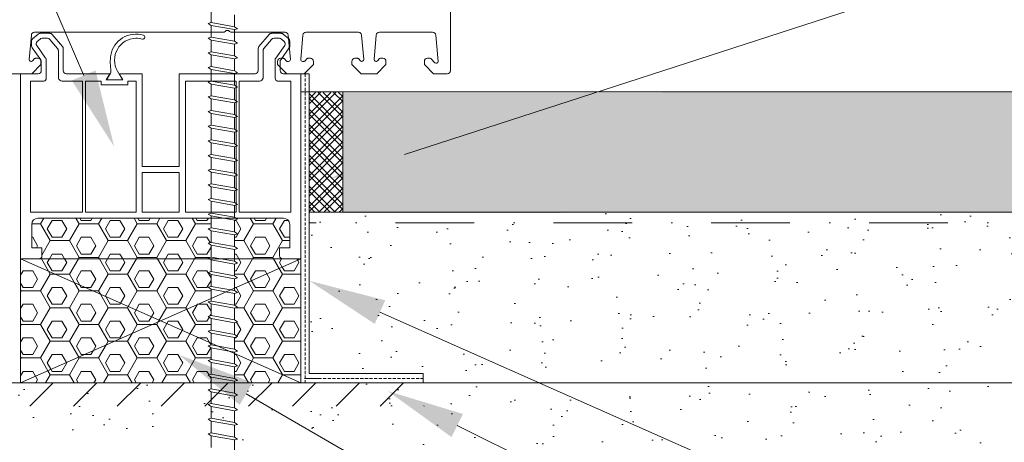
# Model space of a CAD drawing. Header units: millimetres. Extents: x -213344 to 52059, y -47868 to 108976.
# Tile 7 of 27: x -199118 to -198959, y 35065 to 35133. Entities that reach past the tile are written whole.
import ezdxf
from ezdxf.xclip import XClip

# ---------------------------------------------------------------- set-up
doc = ezdxf.new("R2010")
doc.units = ezdxf.units.MM
doc.header["$MEASUREMENT"] = 0
doc.header["$XCLIPFRAME"] = 0
for name, pattern in [('DASHED', [19.05, 12.7, -6.35]), ('VÝZTUŽNÁ_SÍŤ', [25.4, 12.7, -6.35, 0, -6.35]), ('ČÁRKOVANÁ', [0.75, 0.5, -0.25])]:
    doc.linetypes.add(name, pattern=pattern)
for name, color, linetype in [('POHLED ZÁPADNÍ_1_DEK_Kotvení', 7, 'Continuous'), ('POHLED ZÁPADNÍ_1_DEK_KÓTY', 7, 'Continuous'), ('POHLED ZÁPADNÍ_1_DEK_Penetrace', 7, 'Continuous'), ('POHLED ZÁPADNÍ_1_DEK_SLABA', 7, 'Continuous'), ('POHLED ZÁPADNÍ_1_DEK_Textilie', 7, 'Continuous'), ('POHLED ZÁPADNÍ_1_DEK_Výztužná síť', 7, 'Continuous'), ('POHLED ZÁPADNÍ_1_DEK_WinDEK', 7, 'Continuous'), ('POHLED ZÁPADNÍ_1_DEK_ŠRAFY', 7, 'Continuous')]:
    doc.layers.add(name, color=color, linetype=linetype)
pattern_1 = [(0, (-354325.2698, 10719.503), (0, 2.706329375), [1.5625, -3.125]), (120, (-354325.2698, 10719.503), (2.34374999, 1.353164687), [1.5625, -3.125]), (60, (-354323.7073, 10719.503), (-2.34374999, 1.353164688), [1.5625, -3.125]), (0, (-354325.5823, 10718.9605), (4.6875, 2.706329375), [3.125, -6.25]), (120, (-354325.5823, 10718.9605), (-4.68749999, 2.706329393), [3.125, -6.25]), (60, (-354325.5823, 10718.9605), (1e-08, 5.41265877), [0, -6.25, 3.125, 0, 0, 0])]
pattern_2 = [(307.5, (-354320.417, 10713.701), (9.63411885, 0.3149668), [0, -7.6, 0, -8.5, 0, -8.125]), (277.5, (-354320.417, 10713.701), (-14.1107303, 8.8488835), [0, -4.1, 0, -6.85, 0, -2.625]), (237.5, (-354320.417, 10719.851), (-0.02829527, 15.5707093), [0, -2.5, 0, -9, 0, -11.75]), (227.5, (-354320.417, 10719.85), (-4.3883778, 15.030633), [0, -1.25, 0, -5.9, 0, -6.75])]

# ---------------------------------------------------------------- blocks, each defined once
blk = doc.blocks.new('Kresba_1_1', base_point=(-202803.82, 33475.34))
at = {"layer": 'POHLED ZÁPADNÍ_1_DEK_KÓTY', "linetype": 'Continuous', "lineweight": 18}
for points in [[(-199105.77, 35125.08), (-199109.6, 35123.44), (-199102.76, 35112.77)], [(-199055.23, 35109.51), (-199056.52, 35113.47), (-199067.76, 35107.62)], [(-199060.68, 35084.13), (-199058.99, 35087.94), (-199071.26, 35091.1)], [(-199082.49, 35071.05), (-199080.4, 35074.66), (-199092.26, 35079.12)], [(-199048.29, 35065.86), (-199046.44, 35069.59), (-199058.56, 35073.28)]]:
    blk.add_hatch(color=6, dxfattribs=at).paths.add_polyline_path(points)
at = {"layer": 'POHLED ZÁPADNÍ_1_DEK_Penetrace', "linetype": 'Continuous', "lineweight": 18}
h = blk.add_hatch(dxfattribs=at)
h.set_pattern_fill('ANSI31_0001', color=22, style=0, pattern_type=2)
h.set_pattern_definition([(45, (-354498.186, 11642.2557), (-3.5355339, 3.5355339), [])])
h.paths.add_polyline_path([(-199130.01, 35074.19), (-199130.53, 35074.02), (-199130.53, 35071.95), (-199130.01, 35071.6), (-199130.53, 35071.44), (-199130.53, 35070.85), (-199052.7, 35070.85), (-199052.7, 35074.63), (-199130.53, 35074.63), (-199130.53, 35074.54)])
at = {"layer": 'POHLED ZÁPADNÍ_1_DEK_ŠRAFY', "linetype": 'Continuous', "lineweight": 18}
h = blk.add_hatch(dxfattribs=at)
h.set_pattern_fill('ZDIVO2_0001', color=3, style=0, pattern_type=2)
h.set_pattern_definition([(45, (-354450.5883, 11634.1524), (-1.244507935, 1.244507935), []), (45, (-354449.7883, 11634.1524), (-1.244507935, 1.244507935), []), (135, (-354450.5883, 11634.1524), (1.244507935, 1.244507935), []), (135, (-354449.7883, 11634.1524), (1.244507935, 1.244507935), [])])
h.paths.add_polyline_path([(-199071.24, 35102.16), (-199065.83, 35102.16), (-199065.83, 35121.53), (-199071.24, 35121.53)])
blk.add_hatch(color=3, dxfattribs=at).paths.add_polyline_path([(-198932.06, 35121.5), (-199065.86, 35121.42), (-199065.86, 35102.05), (-198932.06, 35102.13), (-198784.67, 35102.12, -0.409528), (-198782.77, 35100.19), (-198782.77, 35084.71, 0.414214), (-198780.83, 35082.78), (-198765.35, 35082.78, 0.414214), (-198763.42, 35084.71), (-198763.42, 35121.47)])
h = blk.add_hatch(dxfattribs=at)
h.set_pattern_fill('PUR_0001', color=3, style=0, pattern_type=2)
h.set_pattern_definition(pattern_1)
h.paths.add_polyline_path([(-199115.07, 35101.21, 0.414214), (-199116.06, 35100.21), (-199116.06, 35096.42), (-199114.42, 35096.42), (-199114.42, 35095.13, -0.414214), (-199114.92, 35094.63), (-199087.37, 35094.63), (-199087.59, 35094.78), (-199087.12, 35094.93), (-199087.12, 35096.83), (-199087.59, 35097.15), (-199087.12, 35097.3), (-199087.12, 35099.19), (-199087.59, 35099.51), (-199087.12, 35099.67), (-199087.12, 35101.21)])
h = blk.add_hatch(dxfattribs=at)
h.set_pattern_fill('PUR_0001', color=3, style=0, pattern_type=2)
h.set_pattern_definition(pattern_1)
h.paths.add_polyline_path([(-199076.06, 35096.42), (-199074.41, 35096.42), (-199074.41, 35100.21, 0.414214), (-199075.41, 35101.21), (-199083.1, 35101.21), (-199082.86, 35101.05), (-199083.33, 35100.89), (-199083.33, 35099), (-199082.86, 35098.68), (-199083.33, 35098.53), (-199083.33, 35096.63), (-199082.86, 35096.31), (-199083.33, 35096.16), (-199083.33, 35094.63), (-199075.56, 35094.63, -0.414214), (-199076.06, 35095.13)])
h = blk.add_hatch(dxfattribs=at)
h.set_pattern_fill('AR_SAND_0001', color=3, style=0, pattern_type=2)
h.set_pattern_definition(pattern_2)
h.paths.add_polyline_path([(-199071.26, 35102.16), (-199071.26, 35076.21), (-198900.05, 35076.07), (-198900.05, 35074.63), (-198820.47, 35074.63), (-198820.47, 35102.22)])
h = blk.add_hatch(dxfattribs=at)
h.set_pattern_fill('PUR_0001', color=3, style=0, pattern_type=2)
h.set_pattern_definition(pattern_1)
h.paths.add_polyline_path([(-199117.86, 35094.63), (-199095.24, 35084.63), (-199087.12, 35088.22), (-199087.12, 35089.73), (-199087.59, 35090.05), (-199087.12, 35090.2), (-199087.12, 35092.09), (-199087.59, 35092.41), (-199087.12, 35092.57), (-199087.12, 35094.46), (-199087.37, 35094.63)])
h = blk.add_hatch(dxfattribs=at)
h.set_pattern_fill('PUR_0001', color=3, style=0, pattern_type=2)
h.set_pattern_definition(pattern_1)
h.paths.add_polyline_path([(-199117.86, 35074.63), (-199095.24, 35084.63), (-199117.86, 35094.63)])
h = blk.add_hatch(dxfattribs=at)
h.set_pattern_fill('PUR_0001', color=3, style=0, pattern_type=2)
h.set_pattern_definition(pattern_1)
h.paths.add_polyline_path([(-199083.33, 35089.53), (-199082.86, 35089.21), (-199083.33, 35089.06), (-199083.33, 35087.16), (-199082.86, 35086.84), (-199083.33, 35086.69), (-199083.33, 35084.8), (-199082.86, 35084.48), (-199083.33, 35084.32), (-199083.33, 35082.43), (-199082.86, 35082.11), (-199083.33, 35081.96), (-199083.33, 35080.06), (-199082.86, 35079.74), (-199083.33, 35079.59), (-199083.33, 35079.37), (-199072.62, 35074.63), (-199072.62, 35094.63), (-199083.33, 35089.89)])
h = blk.add_hatch(dxfattribs=at)
h.set_pattern_fill('PUR_0001', color=3, style=0, pattern_type=2)
h.set_pattern_definition(pattern_1)
h.paths.add_polyline_path([(-199083.33, 35093.79), (-199083.33, 35091.9), (-199082.86, 35091.58), (-199083.33, 35091.43), (-199083.33, 35089.89), (-199072.62, 35094.63), (-199083.33, 35094.63), (-199083.33, 35094.27), (-199082.86, 35093.95)])
h = blk.add_hatch(dxfattribs=at)
h.set_pattern_fill('PUR_0001', color=3, style=0, pattern_type=2)
h.set_pattern_definition(pattern_1)
h.paths.add_polyline_path([(-199087.12, 35081.04), (-199087.12, 35082.63), (-199087.59, 35082.95), (-199087.12, 35083.1), (-199087.12, 35084.99), (-199087.59, 35085.31), (-199087.12, 35085.47), (-199087.12, 35087.36), (-199087.59, 35087.68), (-199087.12, 35087.83), (-199087.12, 35088.22), (-199095.24, 35084.63)])
h = blk.add_hatch(dxfattribs=at)
h.set_pattern_fill('PUR_0001', color=3, style=0, pattern_type=2)
h.set_pattern_definition(pattern_1)
h.paths.add_polyline_path([(-199095.24, 35084.63), (-199117.86, 35074.63), (-199087.12, 35074.63), (-199087.12, 35075.53), (-199087.59, 35075.85), (-199087.12, 35076), (-199087.12, 35077.89), (-199087.59, 35078.21), (-199087.12, 35078.37), (-199087.12, 35080.26), (-199087.59, 35080.58), (-199087.12, 35080.73), (-199087.12, 35081.04)])
h = blk.add_hatch(dxfattribs=at)
h.set_pattern_fill('PUR_0001', color=3, style=0, pattern_type=2)
h.set_pattern_definition(pattern_1)
h.paths.add_polyline_path([(-199083.33, 35075.33), (-199082.86, 35075.01), (-199083.33, 35074.86), (-199083.33, 35074.63), (-199072.62, 35074.63), (-199083.33, 35079.37), (-199083.33, 35077.7), (-199082.86, 35077.38), (-199083.33, 35077.22)])
h = blk.add_hatch(dxfattribs=at)
h.set_pattern_fill('AR_SAND_0001', color=3, style=0, pattern_type=2)
h.set_pattern_definition(pattern_2)
h.paths.add_polyline_path([(-198988.16, 35080.19), (-199022.13, 35078.79), (-199022.12, 35078.06), (-198988.16, 35079.46)])
h = blk.add_hatch(dxfattribs=at)
h.set_pattern_fill('AR_SAND_0001', color=3, style=0, pattern_type=2)
h.set_pattern_definition(pattern_2)
h.paths.add_polyline_path([(-199130.47, 35074.63), (-199130.47, 34874.5), (-199120.47, 34874.5), (-199120.47, 35064.63), (-198961.03, 35064.63), (-198961.4, 35064.88), (-198960.92, 35065.04), (-198960.92, 35066.93), (-198961.4, 35067.25), (-198960.92, 35067.4), (-198960.92, 35069.3), (-198961.4, 35069.62), (-198960.92, 35069.77), (-198960.92, 35071.66), (-198961.4, 35071.98), (-198960.92, 35072.14), (-198960.92, 35074.03), (-198961.4, 35074.35), (-198960.92, 35074.5), (-198960.92, 35074.63)])
at = {"layer": 'POHLED ZÁPADNÍ_1_DEK_Kotvení', "color": 41, "linetype": 'DASHED', "lineweight": 18}
for p, q in [((-199087.12, 35134.69), (-199087.12, 35132.8)), ((-199087.12, 35132.8), (-199087.59, 35132.65)), ((-199083.33, 35132.13), (-199087.12, 35132.8)), ((-199083.33, 35134.03), (-199083.33, 35132.13)), ((-199087.59, 35132.65), (-199087.12, 35132.33)), ((-199083.33, 35131.66), (-199087.12, 35132.33)), ((-199087.12, 35132.33), (-199087.12, 35130.43)), ((-199087.12, 35132.33), (-199087.12, 35130.43)), ((-199083.33, 35132.13), (-199082.86, 35131.81)), ((-199082.86, 35131.81), (-199083.33, 35131.66)), ((-199083.33, 35131.66), (-199083.33, 35129.77)), ((-199083.33, 35131.66), (-199083.33, 35129.77)), ((-199087.12, 35130.43), (-199087.59, 35130.28)), ((-199087.59, 35130.28), (-199087.12, 35129.96)), ((-199083.33, 35129.77), (-199087.12, 35130.43)), ((-199083.33, 35129.29), (-199087.12, 35129.96)), ((-199087.12, 35129.96), (-199087.12, 35128.07)), ((-199087.12, 35129.96), (-199087.12, 35128.07)), ((-199083.33, 35129.77), (-199082.86, 35129.45)), ((-199087.12, 35128.07), (-199087.59, 35127.91)), ((-199083.33, 35127.4), (-199087.12, 35128.07)), ((-199082.86, 35129.45), (-199083.33, 35129.29)), ((-199083.33, 35129.29), (-199083.33, 35127.4)), ((-199083.33, 35129.29), (-199083.33, 35127.4)), ((-199087.59, 35127.91), (-199087.12, 35127.59)), ((-199083.33, 35126.93), (-199087.12, 35127.59)), ((-199087.12, 35127.59), (-199087.12, 35125.7)), ((-199087.12, 35127.59), (-199087.12, 35125.7)), ((-199083.33, 35127.4), (-199082.86, 35127.08)), ((-199082.86, 35127.08), (-199083.33, 35126.93)), ((-199083.33, 35126.93), (-199083.33, 35125.03)), ((-199083.33, 35126.93), (-199083.33, 35125.03)), ((-199087.12, 35125.7), (-199087.59, 35125.55)), ((-199087.59, 35125.55), (-199087.12, 35125.23)), ((-199083.33, 35125.03), (-199087.12, 35125.7)), ((-199083.33, 35124.56), (-199087.12, 35125.23)), ((-199087.12, 35125.23), (-199087.12, 35123.33)), ((-199083.33, 35125.03), (-199082.86, 35124.71)), ((-199087.12, 35123.33), (-199087.59, 35123.18)), ((-199087.59, 35123.18), (-199087.12, 35122.86)), ((-199083.33, 35122.67), (-199087.12, 35123.33)), ((-199082.86, 35124.71), (-199083.33, 35124.56)), ((-199083.33, 35124.56), (-199083.33, 35122.67)), ((-199087.12, 35122.86), (-199087.12, 35120.97)), ((-199087.12, 35122.86), (-199087.12, 35120.97)), ((-199083.33, 35122.19), (-199087.12, 35122.86)), ((-199083.33, 35122.67), (-199082.86, 35122.35)), ((-199082.86, 35122.35), (-199083.33, 35122.19)), ((-199083.33, 35122.19), (-199083.33, 35120.3)), ((-199083.33, 35122.19), (-199083.33, 35120.3)), ((-199087.12, 35120.97), (-199087.59, 35120.81)), ((-199087.59, 35120.81), (-199087.12, 35120.49)), ((-199083.33, 35120.3), (-199087.12, 35120.97)), ((-199083.33, 35119.83), (-199087.12, 35120.49)), ((-199087.12, 35120.49), (-199087.12, 35118.6)), ((-199087.12, 35120.49), (-199087.12, 35118.6)), ((-199083.33, 35120.3), (-199082.86, 35119.98)), ((-199082.86, 35119.98), (-199083.33, 35119.83)), ((-199087.12, 35118.6), (-199087.59, 35118.45)), ((-199087.12, 35118.6), (-199087.59, 35118.45)), ((-199087.59, 35118.45), (-199087.12, 35118.13)), ((-199087.59, 35118.45), (-199087.12, 35118.13)), ((-199083.33, 35117.93), (-199087.12, 35118.6)), ((-199083.33, 35117.93), (-199087.12, 35118.6)), ((-199083.33, 35119.83), (-199083.33, 35117.93)), ((-199083.33, 35119.83), (-199083.33, 35117.93)), ((-199083.33, 35117.46), (-199087.12, 35118.13)), ((-199083.33, 35117.46), (-199087.12, 35118.13)), ((-199087.12, 35118.13), (-199087.12, 35116.23)), ((-199083.33, 35117.93), (-199082.86, 35117.61)), ((-199083.33, 35117.93), (-199082.86, 35117.61)), ((-199082.86, 35117.61), (-199083.33, 35117.46)), ((-199082.86, 35117.61), (-199083.33, 35117.46)), ((-199083.33, 35117.46), (-199083.33, 35115.57)), ((-199087.12, 35116.23), (-199087.59, 35116.08)), ((-199087.59, 35116.08), (-199087.12, 35115.76)), ((-199083.33, 35115.57), (-199087.12, 35116.23)), ((-199087.12, 35115.76), (-199087.12, 35113.87)), ((-199083.33, 35115.09), (-199087.12, 35115.76)), ((-199083.33, 35115.57), (-199082.86, 35115.25)), ((-199082.86, 35115.25), (-199083.33, 35115.09)), ((-199087.12, 35113.87), (-199087.59, 35113.71)), ((-199087.59, 35113.71), (-199087.12, 35113.39)), ((-199083.33, 35113.2), (-199087.12, 35113.87)), ((-199083.33, 35115.09), (-199083.33, 35113.2)), ((-199083.33, 35112.73), (-199087.12, 35113.39)), ((-199087.12, 35113.39), (-199087.12, 35111.5)), ((-199083.33, 35113.2), (-199082.86, 35112.88)), ((-199082.86, 35112.88), (-199083.33, 35112.73)), ((-199083.33, 35112.73), (-199083.33, 35110.83)), ((-199087.12, 35111.5), (-199087.59, 35111.35)), ((-199087.59, 35111.35), (-199087.12, 35111.03)), ((-199083.33, 35110.83), (-199087.12, 35111.5)), ((-199083.33, 35110.36), (-199087.12, 35111.03)), ((-199087.12, 35111.03), (-199087.12, 35109.13)), ((-199083.33, 35110.83), (-199082.86, 35110.51)), ((-199082.86, 35110.51), (-199083.33, 35110.36)), ((-199087.12, 35109.13), (-199087.59, 35108.98)), ((-199087.59, 35108.98), (-199087.12, 35108.66)), ((-199083.33, 35108.47), (-199087.12, 35109.13)), ((-199083.33, 35110.36), (-199083.33, 35108.47)), ((-199083.33, 35107.99), (-199087.12, 35108.66)), ((-199087.12, 35108.66), (-199087.12, 35106.77)), ((-199083.33, 35108.47), (-199082.86, 35108.15)), ((-199082.86, 35108.15), (-199083.33, 35107.99)), ((-199083.33, 35107.99), (-199083.33, 35106.1)), ((-199087.12, 35106.77), (-199087.59, 35106.61)), ((-199087.59, 35106.61), (-199087.12, 35106.29)), ((-199083.33, 35106.1), (-199087.12, 35106.77)), ((-199083.33, 35105.63), (-199087.12, 35106.29)), ((-199087.12, 35106.29), (-199087.12, 35104.4)), ((-199083.33, 35106.1), (-199082.86, 35105.78)), ((-199082.86, 35105.78), (-199083.33, 35105.63)), ((-199087.12, 35104.4), (-199087.59, 35104.25)), ((-199087.59, 35104.25), (-199087.12, 35103.93)), ((-199083.33, 35103.73), (-199087.12, 35104.4)), ((-199083.33, 35105.63), (-199083.33, 35103.73)), ((-199083.33, 35103.26), (-199087.12, 35103.93)), ((-199087.12, 35103.93), (-199087.12, 35102.03)), ((-199083.33, 35103.73), (-199082.86, 35103.41)), ((-199082.86, 35103.41), (-199083.33, 35103.26)), ((-199083.33, 35103.26), (-199083.33, 35101.37)), ((-199087.12, 35102.03), (-199087.59, 35101.88)), ((-199087.59, 35101.88), (-199087.12, 35101.56)), ((-199083.33, 35101.37), (-199087.12, 35102.03)), ((-199083.33, 35100.89), (-199087.12, 35101.56)), ((-199087.12, 35101.56), (-199087.12, 35099.67)), ((-199083.33, 35101.37), (-199082.86, 35101.05)), ((-199082.86, 35101.05), (-199083.33, 35100.89)), ((-199083.33, 35100.89), (-199083.33, 35099)), ((-199087.12, 35099.67), (-199087.59, 35099.51)), ((-199087.59, 35099.51), (-199087.12, 35099.19)), ((-199083.33, 35099), (-199087.12, 35099.67)), ((-199083.33, 35098.53), (-199087.12, 35099.19)), ((-199087.12, 35099.19), (-199087.12, 35097.3)), ((-199083.33, 35099), (-199082.86, 35098.68)), ((-199082.86, 35098.68), (-199083.33, 35098.53)), ((-199083.33, 35098.53), (-199083.33, 35096.63)), ((-199087.12, 35097.3), (-199087.59, 35097.15)), ((-199087.59, 35097.15), (-199087.12, 35096.83)), ((-199083.33, 35096.63), (-199087.12, 35097.3)), ((-199083.33, 35096.16), (-199087.12, 35096.83)), ((-199087.12, 35096.83), (-199087.12, 35094.93)), ((-199083.33, 35096.63), (-199082.86, 35096.31)), ((-199082.86, 35096.31), (-199083.33, 35096.16)), ((-199083.33, 35096.16), (-199083.33, 35094.27)), ((-199087.12, 35094.93), (-199087.59, 35094.78)), ((-199087.59, 35094.78), (-199087.12, 35094.46)), ((-199083.33, 35094.27), (-199087.12, 35094.93)), ((-199083.33, 35093.79), (-199087.12, 35094.46)), ((-199087.12, 35094.46), (-199087.12, 35092.57)), ((-199083.33, 35094.27), (-199082.86, 35093.95)), ((-199082.86, 35093.95), (-199083.33, 35093.79)), ((-199083.33, 35093.79), (-199083.33, 35091.9)), ((-199087.12, 35092.57), (-199087.59, 35092.41)), ((-199087.59, 35092.41), (-199087.12, 35092.09)), ((-199083.33, 35091.9), (-199087.12, 35092.57)), ((-199087.12, 35092.09), (-199087.12, 35090.2)), ((-199083.33, 35091.43), (-199087.12, 35092.09)), ((-199083.33, 35091.9), (-199082.86, 35091.58)), ((-199082.86, 35091.58), (-199083.33, 35091.43)), ((-199083.33, 35091.43), (-199083.33, 35089.53)), ((-199087.12, 35090.2), (-199087.59, 35090.05)), ((-199087.59, 35090.05), (-199087.12, 35089.73)), ((-199083.33, 35089.53), (-199087.12, 35090.2)), ((-199083.33, 35089.06), (-199087.12, 35089.73)), ((-199087.12, 35089.73), (-199087.12, 35087.83)), ((-199083.33, 35089.53), (-199082.86, 35089.21)), ((-199082.86, 35089.21), (-199083.33, 35089.06)), ((-199083.33, 35089.06), (-199083.33, 35087.16)), ((-199087.12, 35087.83), (-199087.59, 35087.68)), ((-199087.59, 35087.68), (-199087.12, 35087.36)), ((-199083.33, 35087.16), (-199087.12, 35087.83)), ((-199083.33, 35086.69), (-199087.12, 35087.36)), ((-199087.12, 35087.36), (-199087.12, 35085.47)), ((-199087.12, 35087.36), (-199087.12, 35085.47)), ((-199083.33, 35087.16), (-199082.86, 35086.84)), ((-199082.86, 35086.84), (-199083.33, 35086.69)), ((-199083.33, 35086.69), (-199083.33, 35084.8)), ((-199083.33, 35086.69), (-199083.33, 35084.8)), ((-199087.12, 35085.47), (-199087.59, 35085.31)), ((-199087.59, 35085.31), (-199087.12, 35084.99)), ((-199083.33, 35084.8), (-199087.12, 35085.47)), ((-199087.12, 35084.99), (-199087.12, 35083.1)), ((-199087.12, 35084.99), (-199087.12, 35083.1)), ((-199083.33, 35084.32), (-199087.12, 35084.99)), ((-199083.33, 35084.8), (-199082.86, 35084.48)), ((-199082.86, 35084.48), (-199083.33, 35084.32)), ((-199083.33, 35084.32), (-199083.33, 35082.43)), ((-199083.33, 35084.32), (-199083.33, 35082.43)), ((-199087.12, 35083.1), (-199087.59, 35082.95)), ((-199087.59, 35082.95), (-199087.12, 35082.63)), ((-199083.33, 35082.43), (-199087.12, 35083.1)), ((-199083.33, 35081.96), (-199087.12, 35082.63)), ((-199087.12, 35082.63), (-199087.12, 35080.73)), ((-199087.12, 35082.63), (-199087.12, 35080.73)), ((-199083.33, 35082.43), (-199082.86, 35082.11)), ((-199082.86, 35082.11), (-199083.33, 35081.96)), ((-199083.33, 35081.96), (-199083.33, 35080.06)), ((-199083.33, 35081.96), (-199083.33, 35080.06)), ((-199087.12, 35080.73), (-199087.59, 35080.58)), ((-199087.59, 35080.58), (-199087.12, 35080.26)), ((-199083.33, 35080.06), (-199087.12, 35080.73)), ((-199083.33, 35079.59), (-199087.12, 35080.26)), ((-199087.12, 35080.26), (-199087.12, 35078.37)), ((-199083.33, 35080.06), (-199082.86, 35079.74)), ((-199082.86, 35079.74), (-199083.33, 35079.59)), ((-199083.33, 35079.59), (-199083.33, 35077.7)), ((-199087.12, 35078.37), (-199087.59, 35078.21)), ((-199087.59, 35078.21), (-199087.12, 35077.89)), ((-199083.33, 35077.7), (-199087.12, 35078.37)), ((-199087.12, 35077.89), (-199087.12, 35076)), ((-199087.12, 35077.89), (-199087.12, 35076)), ((-199083.33, 35077.22), (-199087.12, 35077.89)), ((-199083.33, 35077.7), (-199082.86, 35077.38)), ((-199082.86, 35077.38), (-199083.33, 35077.22)), ((-199083.33, 35077.22), (-199083.33, 35075.33)), ((-199083.33, 35077.22), (-199083.33, 35075.33)), ((-199087.12, 35076), (-199087.59, 35075.85)), ((-199087.59, 35075.85), (-199087.12, 35075.53)), ((-199083.33, 35075.33), (-199087.12, 35076)), ((-199083.33, 35074.86), (-199087.12, 35075.53)), ((-199087.12, 35075.53), (-199087.12, 35073.63)), ((-199087.12, 35075.53), (-199087.12, 35073.63)), ((-199083.33, 35075.33), (-199082.86, 35075.01)), ((-199082.86, 35075.01), (-199083.33, 35074.86)), ((-199083.33, 35074.86), (-199083.33, 35072.96)), ((-199083.33, 35074.86), (-199083.33, 35072.96)), ((-199087.12, 35073.63), (-199087.59, 35073.48)), ((-199087.12, 35073.63), (-199087.59, 35073.48)), ((-199087.59, 35073.48), (-199087.12, 35073.16)), ((-199087.59, 35073.48), (-199087.12, 35073.16)), ((-199083.33, 35072.96), (-199087.12, 35073.63)), ((-199083.33, 35072.96), (-199087.12, 35073.63)), ((-199083.33, 35072.49), (-199087.12, 35073.16)), ((-199083.33, 35072.49), (-199087.12, 35073.16)), ((-199087.12, 35073.16), (-199087.12, 35071.27)), ((-199083.33, 35072.96), (-199082.86, 35072.64)), ((-199083.33, 35072.96), (-199082.86, 35072.64)), ((-199082.86, 35072.64), (-199083.33, 35072.49)), ((-199082.86, 35072.64), (-199083.33, 35072.49)), ((-199083.33, 35072.49), (-199083.33, 35070.6)), ((-199087.12, 35071.27), (-199087.59, 35071.11)), ((-199087.59, 35071.11), (-199087.12, 35070.79)), ((-199083.33, 35070.6), (-199087.12, 35071.27)), ((-199083.33, 35070.12), (-199087.12, 35070.79)), ((-199087.12, 35070.79), (-199087.12, 35068.9)), ((-199083.33, 35070.6), (-199082.86, 35070.28)), ((-199082.86, 35070.28), (-199083.33, 35070.12)), ((-199083.33, 35070.12), (-199083.33, 35068.23)), ((-199087.12, 35068.9), (-199087.59, 35068.75)), ((-199087.59, 35068.75), (-199087.12, 35068.43)), ((-199083.33, 35068.23), (-199087.12, 35068.9)), ((-199083.33, 35067.76), (-199087.12, 35068.43)), ((-199087.12, 35068.43), (-199087.12, 35066.53)), ((-199083.33, 35068.23), (-199082.86, 35067.91)), ((-199082.86, 35067.91), (-199083.33, 35067.76)), ((-199083.33, 35067.76), (-199083.33, 35065.86)), ((-199087.12, 35066.53), (-199087.59, 35066.38)), ((-199087.59, 35066.38), (-199087.12, 35066.06)), ((-199083.33, 35065.86), (-199087.12, 35066.53)), ((-199083.33, 35065.39), (-199087.12, 35066.06)), ((-199087.12, 35066.06), (-199087.12, 35064.17)), ((-199083.33, 35065.86), (-199082.86, 35065.54)), ((-199082.86, 35065.54), (-199083.33, 35065.39)), ((-199083.33, 35065.39), (-199083.33, 35063.5))]:
    blk.add_line(p, q, dxfattribs=at)
at = {"layer": 'POHLED ZÁPADNÍ_1_DEK_KÓTY', "color": 6, "linetype": 'Continuous', "lineweight": 18}
for p, q in [((-199107.68, 35124.26), (-199166.76, 35262.27)), ((-199055.88, 35111.49), (-198784.76, 35199.62)), ((-199059.84, 35086.03), (-198780.26, 34962.1)), ((-199081.45, 35072.86), (-198784.22, 34900.62)), ((-199047.36, 35067.73), (-198780.26, 34935.28))]:
    blk.add_line(p, q, dxfattribs=at)
at = {"layer": 'POHLED ZÁPADNÍ_1_DEK_SLABA', "color": 153, "linetype": 'Continuous', "lineweight": 18}
for p, q in [((-199119.27, 35124.53), (-199117.86, 35124.53)), ((-199117.86, 35124.53), (-199117.86, 35074.63)), ((-199072.62, 35124.53), (-199071.26, 35124.53)), ((-199072.62, 35124.53), (-199072.62, 35074.63)), ((-199071.26, 35110.19), (-199071.26, 35124.53)), ((-199071.26, 35124.53), (-199071.26, 35076.13)), ((-199072.62, 35121.6), (-198763.42, 35121.57)), ((-199065.86, 35121.53), (-199065.86, 35102.16)), ((-199065.86, 35121.53), (-199065.86, 35102.16)), ((-198784.67, 35102.23), (-199071.26, 35102.16)), ((-199117.86, 35094.63), (-199072.62, 35074.63)), ((-199117.86, 35074.63), (-199072.62, 35094.63)), ((-199117.86, 35094.63), (-199072.62, 35094.63)), ((-199071.26, 35076.13), (-199052.85, 35076.13)), ((-199052.85, 35076.14), (-199052.85, 35074.7)), ((-198820.47, 35074.63), (-199130.47, 35074.63))]:
    blk.add_line(p, q, dxfattribs=at)
at = {"layer": 'POHLED ZÁPADNÍ_1_DEK_Textilie', "color": 1, "linetype": 'ČÁRKOVANÁ', "lineweight": 18, "flags": 128}
for points in [[(-199071.89, 35124.53), (-199071.93, 35074.68)], [(-199069.77, 35075.34), (-199072.02, 35075.34), (-199052.94, 35075.34)]]:
    blk.add_lwpolyline(points, dxfattribs=at)
at = {"layer": 'POHLED ZÁPADNÍ_1_DEK_Výztužná síť', "color": 1, "linetype": 'VÝZTUŽNÁ_SÍŤ', "lineweight": 18, "flags": 128}
blk.add_lwpolyline([(-198815.14, 35100.46), (-199071.26, 35100.46)], dxfattribs=at)
at = {"layer": 'POHLED ZÁPADNÍ_1_DEK_WinDEK', "color": 7, "linetype": 'Continuous', "lineweight": 18}
for p, q in [((-199048.47, 35125.03), (-199048.47, 35171.78)), ((-199115.63, 35131.23), (-199085.18, 35131.23)), ((-199083.75, 35131.23), (-199075.15, 35131.23)), ((-199071.78, 35131.23), (-199063.3, 35131.23)), ((-199059.93, 35131.23), (-199051.33, 35131.23)), ((-199116.47, 35126.85), (-199116.13, 35130.77)), ((-199116.09, 35129.02), (-199116.09, 35129.78)), ((-199115.92, 35130.15), (-199115.03, 35130.93)), ((-199115.19, 35129.74), (-199114.73, 35130.14)), ((-199114.7, 35131.06), (-199113.13, 35131.06)), ((-199114.4, 35130.26), (-199113.5, 35130.26)), ((-199113.12, 35130.08), (-199111.89, 35128.62)), ((-199112.75, 35130.88), (-199111.09, 35128.91)), ((-199077.73, 35130.88), (-199079.39, 35128.91)), ((-199077.36, 35130.08), (-199078.59, 35128.62)), ((-199075.77, 35131.06), (-199077.35, 35131.06)), ((-199076.07, 35130.26), (-199076.98, 35130.26)), ((-199075.29, 35129.74), (-199075.75, 35130.14)), ((-199074.55, 35130.15), (-199075.45, 35130.93)), ((-199074.66, 35130.77), (-199074.31, 35126.85)), ((-199074.38, 35129.02), (-199074.38, 35129.78)), ((-199072.62, 35126.85), (-199072.28, 35130.77)), ((-199062.81, 35130.77), (-199062.46, 35126.85)), ((-199060.77, 35126.85), (-199060.43, 35130.77)), ((-199050.84, 35130.77), (-199050.46, 35126.53)), ((-199114.61, 35126.8), (-199116, 35128.73)), ((-199113.82, 35127.06), (-199115.26, 35129.07)), ((-199111.77, 35128.3), (-199111.77, 35123.83)), ((-199110.97, 35128.59), (-199110.97, 35125.03)), ((-199079.5, 35128.59), (-199079.5, 35125.03)), ((-199078.7, 35128.3), (-199078.7, 35123.83)), ((-199076.66, 35127.06), (-199075.21, 35129.07)), ((-199075.86, 35126.8), (-199074.48, 35128.73)), ((-199115.6, 35126.97), (-199115.96, 35126.61)), ((-199115.07, 35127.03), (-199115.46, 35127.03)), ((-199114.57, 35126.03), (-199114.57, 35126.53)), ((-199114.52, 35126.51), (-199114.52, 35125.03)), ((-199113.72, 35126.77), (-199113.72, 35123.83)), ((-199076.75, 35126.77), (-199076.75, 35123.83)), ((-199076.37, 35126.53), (-199076.37, 35126.03)), ((-199075.96, 35126.51), (-199075.96, 35125.03)), ((-199075.47, 35127.03), (-199075.87, 35127.03)), ((-199074.94, 35126.59), (-199075.33, 35126.97)), ((-199074.61, 35126.53), (-199074.8, 35126.53)), ((-199072.13, 35126.53), (-199072.32, 35126.53)), ((-199071.6, 35126.97), (-199071.99, 35126.59)), ((-199071.07, 35127.03), (-199071.46, 35127.03)), ((-199070.57, 35126.03), (-199070.57, 35126.53)), ((-199064.37, 35126.53), (-199064.37, 35126.03)), ((-199063.47, 35127.03), (-199063.87, 35127.03)), ((-199062.97, 35126.61), (-199063.33, 35126.97)), ((-199059.9, 35126.97), (-199060.26, 35126.61)), ((-199059.37, 35127.03), (-199059.76, 35127.03)), ((-199058.87, 35126.03), (-199058.87, 35126.53)), ((-199052.67, 35126.53), (-199052.67, 35126.03)), ((-199051.77, 35127.03), (-199052.17, 35127.03)), ((-199050.98, 35126.32), (-199051.63, 35126.97)), ((-199116.07, 35124.53), (-199114.57, 35126.03)), ((-199076.37, 35126.03), (-199074.87, 35124.53)), ((-199072.07, 35124.53), (-199070.57, 35126.03)), ((-199064.37, 35126.03), (-199062.87, 35124.53)), ((-199060.37, 35124.53), (-199058.87, 35126.03)), ((-199052.67, 35126.03), (-199051.17, 35124.53)), ((-199118.57, 35124.53), (-199116.07, 35124.53)), ((-199117.86, 35124.53), (-199115.02, 35124.53)), ((-199117.86, 35124.53), (-199117.86, 35094.63)), ((-199114.12, 35123.33), (-199116.26, 35123.33)), ((-199116.26, 35123.33), (-199116.26, 35102.2)), ((-199111.17, 35123.33), (-199107.89, 35123.33)), ((-199110.48, 35124.53), (-199103.47, 35124.53)), ((-199107.89, 35123.33), (-199107.89, 35102.2)), ((-199104.87, 35123.33), (-199107.39, 35123.33)), ((-199107.39, 35123.33), (-199107.39, 35102.2)), ((-199104.87, 35123.33), (-199104.87, 35122.73)), ((-199103.47, 35124.53), (-199104.05, 35123.53)), ((-199103.97, 35123.53), (-199101.41, 35123.53)), ((-199103.97, 35123.53), (-199101.41, 35123.53)), ((-199101.95, 35124.53), (-199098.23, 35124.53)), ((-199101.95, 35124.53), (-199101.38, 35123.53)), ((-199100.56, 35123.33), (-199100.56, 35122.73)), ((-199099.22, 35123.33), (-199100.56, 35123.33)), ((-199099.22, 35123.33), (-199099.22, 35102.2)), ((-199098.23, 35109.58), (-199098.23, 35124.53)), ((-199080, 35124.53), (-199092.25, 35124.53)), ((-199092.25, 35109.58), (-199092.25, 35124.53)), ((-199083.08, 35123.33), (-199091.25, 35123.33)), ((-199091.25, 35123.33), (-199091.25, 35102.2)), ((-199087.49, 35124.53), (-199088.28, 35124.53)), ((-199083.08, 35123.33), (-199083.08, 35102.2)), ((-199079.3, 35123.33), (-199082.58, 35123.33)), ((-199082.58, 35123.33), (-199082.58, 35102.2)), ((-199076.36, 35123.33), (-199074.21, 35123.33)), ((-199072.62, 35124.53), (-199075.46, 35124.53)), ((-199074.87, 35124.53), (-199072.07, 35124.53)), ((-199074.21, 35123.33), (-199074.21, 35102.2)), ((-199072.62, 35124.53), (-199072.62, 35094.63)), ((-199062.87, 35124.53), (-199060.37, 35124.53)), ((-199051.17, 35124.53), (-199048.97, 35124.53)), ((-199104.87, 35122.73), (-199100.56, 35122.73)), ((-199098.23, 35109.58), (-199092.25, 35109.58)), ((-199095.24, 35109.58), (-199095.19, 35109.58)), ((-199098.23, 35108.58), (-199098.23, 35102.2)), ((-199098.23, 35108.58), (-199092.25, 35108.58)), ((-199092.25, 35108.58), (-199092.25, 35102.2)), ((-199116.26, 35102.2), (-199107.89, 35102.2)), ((-199115.07, 35101.21), (-199075.41, 35101.21)), ((-199099.22, 35102.2), (-199107.39, 35102.2)), ((-199098.23, 35102.2), (-199092.25, 35102.2)), ((-199091.25, 35102.2), (-199083.08, 35102.2)), ((-199074.21, 35102.2), (-199082.58, 35102.2)), ((-199116.06, 35096.42), (-199116.06, 35100.21)), ((-199074.41, 35096.42), (-199074.41, 35100.21)), ((-199114.42, 35096.42), (-199116.06, 35096.42)), ((-199114.42, 35095.13), (-199114.42, 35096.42)), ((-199076.06, 35095.13), (-199076.06, 35096.42)), ((-199076.06, 35096.42), (-199074.41, 35096.42)), ((-199117.86, 35094.63), (-199114.92, 35094.63)), ((-199072.62, 35094.63), (-199075.56, 35094.63))]:
    blk.add_line(p, q, dxfattribs=at)
at = {"layer": 'POHLED ZÁPADNÍ_1_DEK_WinDEK', "color": 5, "linetype": 'Continuous', "lineweight": 18}
for p, q in [((-199102.24, 35124.96), (-199101.41, 35123.53)), ((-199104.05, 35123.53), (-199101.38, 35123.53)), ((-199103.34, 35124.63), (-199103.97, 35123.53))]:
    blk.add_line(p, q, dxfattribs=at)
at = {"layer": 'POHLED ZÁPADNÍ_1_DEK_WinDEK', "color": 7, "linetype": 'Continuous', "lineweight": 18}
for centre, radius, start, end in [((-199115.63, 35130.73), 0.5, 90, 175), ((-199085.18, 35131.73), 0.5, 270, 315.573), ((-199084.47, 35131.03), 0.5, 44.427, 135.573), ((-199083.75, 35131.73), 0.5, 224.427, 270), ((-199075.15, 35130.73), 0.5, 5, 90), ((-199071.78, 35130.73), 0.5, 90, 175), ((-199063.3, 35130.73), 0.5, 5, 90), ((-199059.93, 35130.73), 0.5, 90, 175), ((-199051.33, 35130.73), 0.5, 5, 90), ((-199115.6, 35129.78), 0.498, 131.0745, 180), ((-199114.86, 35129.36), 0.498, 131.0745, 215.6852), ((-199114.7, 35130.56), 0.498, 90.1892, 131.0745), ((-199114.4, 35129.76), 0.498, 90.1892, 131.0745), ((-199113.5, 35129.76), 0.498, 40, 90.1892), ((-199113.13, 35130.56), 0.498, 40, 90.1892), ((-199077.35, 35130.56), 0.498, 89.8108, 140), ((-199076.98, 35129.76), 0.498, 89.8108, 140), ((-199076.07, 35129.76), 0.498, 48.9255, 89.8108), ((-199075.77, 35130.56), 0.498, 48.9255, 89.8108), ((-199075.62, 35129.36), 0.498, 324.3148, 48.9255), ((-199074.88, 35129.78), 0.498, 0, 48.9255), ((-199115.6, 35129.02), 0.498, 180, 215.6852), ((-199112.27, 35128.3), 0.498, 0, 40), ((-199111.47, 35128.59), 0.498, 0, 40), ((-199079, 35128.59), 0.498, 140, 180), ((-199078.21, 35128.3), 0.498, 140, 180), ((-199074.88, 35129.02), 0.498, 324.3148, 0), ((-199116.17, 35126.83), 0.3, 175, 315), ((-199115.46, 35126.83), 0.2, 90, 135), ((-199115.07, 35126.53), 0.5, 0, 90), ((-199115.02, 35126.51), 0.498, 0, 35.6852), ((-199114.22, 35126.77), 0.498, 0, 35.6852), ((-199076.26, 35126.77), 0.498, 144.3148, 180), ((-199075.87, 35126.53), 0.5, 90, 180), ((-199075.46, 35126.51), 0.498, 144.3148, 180), ((-199075.47, 35126.83), 0.2, 45, 90), ((-199074.8, 35126.73), 0.2, 225, 270), ((-199074.61, 35126.83), 0.3, 270, 5), ((-199072.32, 35126.83), 0.3, 175, 270), ((-199072.13, 35126.73), 0.2, 270, 315), ((-199071.46, 35126.83), 0.2, 90, 135), ((-199071.07, 35126.53), 0.5, 0, 90), ((-199063.87, 35126.53), 0.5, 90, 180), ((-199063.47, 35126.83), 0.2, 45, 90), ((-199062.76, 35126.83), 0.3, 225, 5), ((-199060.47, 35126.83), 0.3, 175, 315), ((-199059.76, 35126.83), 0.2, 90, 135), ((-199059.37, 35126.53), 0.5, 0, 90), ((-199052.17, 35126.53), 0.5, 90, 180), ((-199051.77, 35126.83), 0.2, 45, 90), ((-199050.76, 35126.53), 0.301, 225, 0), ((-199115.02, 35125.03), 0.498, 270.0047, 0.8774), ((-199110.48, 35125.03), 0.498, 180, 270), ((-199080, 35125.03), 0.498, 270, 0), ((-199075.46, 35125.03), 0.498, 179.1226, 269.9953), ((-199048.97, 35125.03), 0.5, 270, 0), ((-199114.24, 35123.83), 0.514, 282.9937, 359.6867), ((-199111.08, 35124.05), 0.722, 197.5731, 262.8158), ((-199079.39, 35124.05), 0.722, 277.1842, 342.4269), ((-199076.24, 35123.83), 0.514, 180.3133, 257.0063), ((-199115.07, 35100.21), 0.997, 90, 180), ((-199075.41, 35100.21), 0.997, 0, 90), ((-199114.92, 35095.13), 0.498, 270, 0), ((-199075.56, 35095.13), 0.498, 180, 270)]:
    blk.add_arc(centre, radius, start, end, dxfattribs=at)
at = {"layer": 'POHLED ZÁPADNÍ_1_DEK_WinDEK', "color": 5, "linetype": 'Continuous', "lineweight": 18}
for centre, radius, start, end in [((-199099.25, 35126.81), 4.12, 73.0602, 169.7042), ((-199099.13, 35126.72), 3.57, 91.8611, 209.4176), ((-199100.15, 35120.45), 9.88, 78.6155, 84.7449), ((-199098.13, 35130.45), 0.319, 258.6155, 74.2123), ((-199093.48, 35126.36), 9.9, 173.0902, 188.1765), ((-199103.77, 35124.88), 0.498, 330, 8.1765)]:
    blk.add_arc(centre, radius, start, end, dxfattribs=at)

msp = doc.modelspace()

# ---------------------------------------------------------------- block references
at = {"color": 9, "linetype": 'Continuous', "lineweight": 13}
ref = msp.add_blockref('Kresba_1_1', (-202803.82, 33475.34), dxfattribs=at)
XClip(ref).set_block_clipping_path([(-213344.2533762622, 24346.0258491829), (-192274.4692545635, 38158.3434494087)])

doc.saveas('drawing.dxf')
